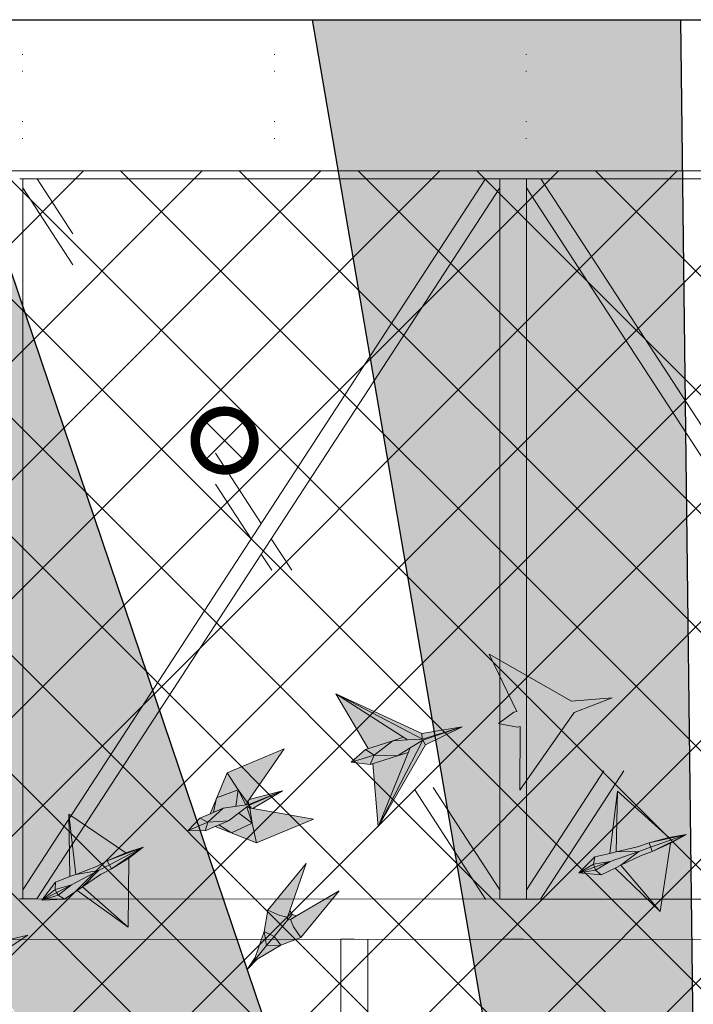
# Model space of a CAD drawing. Header units: millimetres. Extents: x -34728 to 74790, y -3152 to 13830.
# Tile 26 of 31: x 8947 to 10953, y 10898 to 13830. Entities that reach past the tile are written whole.
import ezdxf

# ---------------------------------------------------------------- set-up
doc = ezdxf.new("R2010")
doc.units = ezdxf.units.MM
doc.linetypes.add('( Hidden )', pattern=[0.375, 0.25, -0.125])
for name, color, linetype, lineweight, true_color in [('A-CEILING-01', 7, 'Continuous', 5, 0xd56ca8), ('A-CEILING-08', 7, 'Continuous', 5, 0xd56ca8), ('M-MEP-ELLG-LIGHT', 5, 'Continuous', 15, 0x0000ff), ('XR-CP-DS$0$Level 24', 9, 'Continuous', 0, 0x808080)]:
    doc.layers.add(name, color=color, linetype=linetype, lineweight=lineweight, true_color=true_color)
doc.layers.add('A-CELING ELEMENT', color=1, linetype='Continuous')
for name, color, linetype, lineweight in [('A-GENM', 13, 'Continuous', 9), ('A-LIGHT', 1, 'Continuous', 5), ('A-Wall & Column', 2, 'Continuous', 0), ('Q-SPCQ', 91, 'Continuous', 9), ('S-BEAM', 12, 'Continuous', 9)]:
    doc.layers.add(name, color=color, linetype=linetype, lineweight=lineweight)
doc.layers.add('RCP LAYOUT', color=9, linetype='Continuous', true_color=0x808080)
pattern_1 = [(45, (0, 0), (19.8873782, 72.9203868), [93.75, -18.75, 0, -18.75])]

# ---------------------------------------------------------------- blocks, each defined once
blk = doc.blocks.new('A$C81f607aa')
at = {"layer": 'A-Wall & Column', "color": 8, "lineweight": -3, "true_color": 0x808080}
blk.add_lwpolyline([(-14850, 13830), (2000, 13830)], dxfattribs=at)
blk = doc.blocks.new('XR-CP-DS$0$ceiling element 01')
at = {"layer": 'A-CELING ELEMENT', "lineweight": 5, "true_color": 0x808080, "transparency": 33554687}
h = blk.add_hatch(dxfattribs=at)
h.set_pattern_fill('ANSI36', color=8, scale=300)
h.set_pattern_definition(pattern_1)
h.paths.add_polyline_path([(-425629.8, -157750.9, -0.039119), (-425655.9, -157707.5), (-427128.8, -158480.5, 0.039269), (-426963.6, -158744.9)])
h.paths.add_polyline_path([(-427216.5, -158526.6, -0.039231), (-427344.4, -158225.6), (-431924, -159775.1), (-429595.3, -159775.1)])
h.paths.add_polyline_path([(-427146.3, -156679.9, 0.039168), (-427262.3, -156968.3), (-425674.3, -157463.1, -0.03857), (-425655.4, -157416.9)])
h.paths.add_polyline_path([(-425704.2, -155604.7, 0.039168), (-426005.5, -155681.4), (-425472.4, -157256.8, -0.03857), (-425424.2, -157244.1)])
edge = h.paths.add_edge_path()
edge.add_line((-430171.7, -151115.1), (-430279.8, -151115.1))
edge.add_line((-430279.8, -151115.1), (-430279.8, -151215.1))
edge.add_line((-430279.8, -151215.1), (-430479.8, -151215.1))
edge.add_line((-430479.8, -151215.1), (-430479.8, -151115.1))
edge.add_line((-430479.8, -151115.1), (-430629.8, -151115.1))
edge.add_line((-430629.8, -151115.1), (-430629.8, -150665.1))
edge.add_line((-430629.8, -150665.1), (-432321.8, -150665.1))
edge.add_line((-432321.8, -150665.1), (-432321.8, -150772.9))
edge.add_line((-432321.8, -150772.9), (-426859.3, -156104.6))
edge.add_arc((-425365.2, -157562.3), 2087.3, 126.7377, 135.7079, ccw=False)
edge.add_line((-426613.8, -155889.5), (-430171.7, -151115.1))
edge = h.paths.add_edge_path()
edge.add_line((-424199.8, -150665.1), (-424199.8, -151115.1))
edge.add_line((-424199.8, -151115.1), (-424349.8, -151115.1))
edge.add_line((-424349.8, -151115.1), (-424349.8, -151215.1))
edge.add_line((-424349.8, -151215.1), (-424444.6, -151215.1))
edge.add_line((-424444.6, -151215.1), (-425069.6, -155496))
edge.add_arc((-425365.2, -157562.3), 2087.3, 72.8718, 81.8578, ccw=False)
edge.add_line((-424750.5, -155567.5), (-423223, -150665.1))
edge.add_line((-423223, -150665.1), (-424199.8, -150665.1))
h.paths.add_polyline_path([(-424567.7, -153182.9), (-424331.7, -153182.9), (-424331.7, -153418.9), (-424567.7, -153418.9)], flags=16)
h = blk.add_hatch(dxfattribs=at)
h.set_pattern_fill('ANSI36', color=8, scale=300)
h.set_pattern_definition(pattern_1)
h.paths.add_polyline_path([(-426846.1, -159033.2, -0.036239), (-427043, -158804), (-428346.2, -159775.1), (-427588, -159775.1)])
h.paths.add_polyline_path([(-427423.6, -157908.4, -0.039197), (-427452.5, -157582.9), (-432321.8, -157641.9), (-432321.8, -158745.1)])
h.paths.add_polyline_path([(-425674.9, -157660.7, -0.038923), (-425686.3, -157611.6), (-427325.9, -157891.7, 0.039228), (-427250.5, -158193.8)])
h.paths.add_polyline_path([(-425560.1, -157303.4, -0.038492), (-425518.1, -157276.7), (-426291, -155804.1, 0.039154), (-426553.9, -155969.8)])
h.paths.add_polyline_path([(-426337.7, -155715.3, -0.039172), (-426037.7, -155586.2), (-427702.8, -150665.1), (-428988.4, -150665.1)])
h = blk.add_hatch(dxfattribs=at)
h.set_pattern_fill('ANSI36', color=8, scale=200)
h.set_pattern_definition([(45, (0, 0), (13.2582521, 48.6135912), [62.5, -12.5, 0, -12.5])])
h.paths.add_polyline_path([(-427235.6, -156635.7, -0.03916), (-427068.3, -156355.4), (-432321.8, -152634.9), (-432321.8, -154121.3)])
h.paths.add_polyline_path([(-425454.1, -150665.1), (-426550.3, -150665.1), (-425721.8, -155505.6, -0.039276), (-425395.8, -155475.2)])
h.paths.add_polyline_path([(-425690.1, -157561.6, -0.038719), (-425686, -157511.7), (-427331.8, -157271.4, 0.039193), (-427353.2, -157581.7)], flags=17)
h.paths.add_polyline_path([(-425084.2, -155595.8, 0.039193), (-425394.6, -155575.9), (-425374.5, -157239, -0.038719), (-425324.5, -157241.6)], flags=17)
h.paths.add_polyline_path([(-423965.7, -156152.8, 0.996512), (-426776.1, -158963.3), (-425599.9, -157787, -0.900286), (-425184.4, -157294.8), (-424476.2, -156294.7), (-424567.8, -156294.7), (-424567.8, -156058.7), (-424331.8, -156058.7), (-424331.8, -156294.7), (-424476.2, -156294.7), (-425184.4, -157294.8, -0.042192), (-425142, -157329.1)])
h = blk.add_hatch(dxfattribs=at)
h.set_pattern_fill('ANSI36', color=8, scale=300)
h.set_pattern_definition(pattern_1)
h.paths.add_polyline_path([(-432321.8, -155391.8), (-432321.8, -156542.9), (-427430.1, -157257, -0.039171), (-427357.2, -156938.7)])
h.paths.add_polyline_path([(-426787.8, -156174.5, 0.039154), (-426986.9, -156413.1), (-425629.6, -157374.3, -0.038492), (-425597.6, -157336.2)])
h.paths.add_polyline_path([(-424491.1, -155778.6, 0.039227), (-424780.5, -155663.9), (-425275.3, -157251.9, -0.038923), (-425228.3, -157269.8)])
h.paths.add_polyline_path([(-423119.8, -154379.5), (-423119.8, -153004.8), (-424446.3, -155688.1, -0.039269), (-424164.6, -155854.8)])
h.paths.add_polyline_path([(-430497.8, -156058.7), (-430497.8, -156294.7), (-430261.8, -156294.7), (-430261.8, -156058.7)], flags=0)
h.paths.add_polyline_path([(-430497.8, -156058.7), (-430261.8, -156058.7), (-430261.8, -156294.7), (-430497.8, -156294.7)], flags=16)
at = {"layer": 'A-CELING ELEMENT', "color": 8, "linetype": '( Hidden )', "lineweight": -3, "ltscale": 10, "true_color": 0x808080}
blk.add_lwpolyline([(-427588, -159775.1), (-432321.8, -159775.1), (-432321.8, -150665.1), (-423119.8, -150665.1), (-423119.8, -155306.9), (-427588, -159775.1)], dxfattribs=at)
at = {"layer": 'A-CELING ELEMENT', "color": 8, "lineweight": -3, "true_color": 0x808080}
for points in [[(-427702.8, -150665.1), (-426037.7, -155586.2)], [(-425721.8, -155505.6), (-426550.3, -150665.1)], [(-425454.1, -150665.3), (-425395.8, -155475.2)]]:
    blk.add_lwpolyline(points, dxfattribs=at)
blk = doc.blocks.new('A$Ced31c995')
at = {"layer": 'M-MEP-ELLG-LIGHT', "lineweight": 0, "true_color": 0x808080}
h = blk.add_hatch(color=8, dxfattribs=at)
h.dxf.hatch_style = 1
h.paths.add_polyline_path([(10227.4, -1709.7), (10145.1, -1538.9), (10390.7, -1678.9), (10511.7, -1669.3), (10398.3, -1712.8), (10236.7, -1944.7), (10237.6, -1755.1), (10229.3, -1757), (10173, -1745.8), (10219.1, -1711.6)])
h = blk.add_hatch(color=8, dxfattribs=at)
h.dxf.hatch_style = 1
h.paths.add_polyline_path([(9858.6, -1797.3), (9890.1, -1786.7), (9688.6, -1657.6), (9785.3, -1820.6)], flags=17)
h.paths.add_polyline_path([(9872.7, -1841.6), (9910.1, -1818.4), (9947.5, -1795.1), (10065.1, -1755.9), (9946.3, -1792.1), (9946.3, -1792), (9902.5, -1794.6), (9858.6, -1797.3), (9802.5, -1839.6)])
h.paths.add_polyline_path([(9802.5, -1839.6), (9734.3, -1861.3), (9791.3, -1867.6)])
h.paths.add_polyline_path([(9802.5, -1839.6), (9802.5, -1839.6), (9777.2, -1823.2), (9734.3, -1861.3)])
h.paths.add_polyline_path([(9858.6, -1797.3), (9785.3, -1820.6), (9777.2, -1823.2), (9802.5, -1839.6)], flags=17)
h.paths.add_polyline_path([(9872.7, -1841.6), (9802.5, -1839.6), (9802.5, -1839.6), (9791.3, -1867.6)])
h.paths.add_polyline_path([(9904.6, -1832), (9872.7, -1841.6), (9799.4, -1865), (9814.8, -2053.9)], flags=16)
h.paths.add_polyline_path([(9946.3, -1792), (9946.3, -1791.9), (9688.6, -1657.6), (9890.1, -1786.7), (9902.5, -1794.6)])
h.paths.add_polyline_path([(9946.3, -1791.9), (9945.3, -1775.8), (9688.6, -1657.6)])
h.paths.add_polyline_path([(9902.5, -1794.6), (9890.1, -1786.7), (9858.6, -1797.3)], flags=17)
h.paths.add_polyline_path([(9904.6, -1832), (9910.1, -1818.4), (9872.7, -1841.6)], flags=16)
h.paths.add_polyline_path([(9947.5, -1795.1), (9910.1, -1818.4), (9904.6, -1832), (9814.8, -2053.9)], flags=17)
h.paths.add_polyline_path([(9955.9, -1809), (9947.5, -1795.1), (9814.8, -2053.9)])
h.paths.add_polyline_path([(10065.1, -1755.9), (9947.5, -1795.1), (9955.9, -1809)])
h.paths.add_polyline_path([(10065.1, -1755.9), (9945.3, -1775.8), (9946.3, -1791.9), (9946.5, -1792)], flags=17)
h = blk.add_hatch(color=8, dxfattribs=at)
h.dxf.hatch_style = 1
h.paths.add_polyline_path([(9622.3, -2030.2), (9441.8, -1999.2), (9432.4, -1997.5), (9439.6, -2043), (9452.4, -2101.5)])
h.paths.add_polyline_path([(9439.6, -2043), (9377.7, -2071.4), (9452.4, -2101.5)])
h.paths.add_polyline_path([(9399.6, -2012.7), (9368.8, -2035.9), (9340.1, -2047.9), (9377.7, -2071.4), (9439.6, -2043)])
h.paths.add_polyline_path([(9423.5, -1994.7), (9399.6, -2012.7), (9439.6, -2043)], flags=17)
h.paths.add_polyline_path([(9432.4, -1997.5), (9425.4, -1993.2), (9423.5, -1994.7), (9439.6, -2043)], flags=17)
h.paths.add_polyline_path([(9530.2, -1946), (9430.5, -1989.4), (9430.4, -1989.5), (9431.4, -1990.8), (9437, -1998.3), (9441.8, -1999.2)], flags=17)
h.paths.add_polyline_path([(9431.4, -1990.8), (9432.4, -1997.5), (9437, -1998.3)], flags=16)
h.paths.add_polyline_path([(9431.4, -1990.8), (9430.4, -1989.5), (9425.4, -1993.2), (9432.4, -1997.5)], flags=17)
h.paths.add_polyline_path([(9530.2, -1946), (9429.3, -1986.8), (9429.3, -1986.8), (9353, -1998.2), (9314.1, -2014.5), (9283.9, -2027.2), (9249.3, -2063.9), (9299.7, -2064.9), (9329.9, -2052.2), (9368.8, -2035.9), (9399.6, -2012.7), (9423.5, -1994.7), (9425.4, -1993.2), (9430.5, -1989.4)])
h.paths.add_polyline_path([(9534.7, -1821.3), (9364.7, -1892.6), (9397.6, -1942.8), (9424.9, -1979.7), (9430.3, -1971.9)])
h.paths.add_polyline_path([(9364.7, -1892.6), (9333.9, -1967), (9397.6, -1942.8)])
h.paths.add_polyline_path([(9397.6, -1942.8), (9333.9, -1967), (9324.3, -2010.3), (9353, -1998.2), (9420.7, -1988.1)])
h.paths.add_polyline_path([(9397.6, -1942.8), (9420.7, -1988.1), (9423.1, -1987.7), (9424.9, -1979.7)])
h.paths.add_polyline_path([(9530.2, -1946), (9430.3, -1971.9), (9427.6, -1975.9), (9429.1, -1985.2), (9429.1, -1985.1), (9429.3, -1986.8), (9429.4, -1986.8)], flags=17)
h.paths.add_polyline_path([(9429.1, -1985.1), (9424.9, -1979.7), (9423.1, -1987.7), (9429.3, -1986.8)], flags=17)
h.paths.add_polyline_path([(9427.6, -1975.9), (9424.9, -1979.7), (9429.1, -1985.2)], flags=17)
h.paths.add_polyline_path([(9340.1, -2047.9), (9329.9, -2052.2), (9377.7, -2071.4)])
h.paths.add_polyline_path([(9333.9, -1967), (9314.1, -2014.5), (9324.3, -2010.3)], flags=17)
h = blk.add_hatch(color=8, dxfattribs=at)
h.dxf.hatch_style = 1
h.paths.add_polyline_path([(10462.3, -2182.5), (10459.1, -2173.8), (10412.3, -2190.1)], flags=17)
h.paths.add_polyline_path([(10479.4, -2196.6), (10462.3, -2182.5), (10412.3, -2190.1)])
h.paths.add_polyline_path([(10520.3, -2176.5), (10537.7, -2168), (10591.5, -2126.4), (10505.7, -2156.9), (10462.3, -2182.5), (10479.4, -2196.6)])
h.paths.add_polyline_path([(10505.7, -2156.9), (10591.5, -2126.4), (10523.5, -2128.1), (10504.6, -2132.4), (10460.2, -2142.7), (10455.9, -2164.4)])
h.paths.add_polyline_path([(10455.9, -2164.4), (10460.2, -2142.7), (10412.3, -2190.1)])
h.paths.add_polyline_path([(10459.1, -2173.8), (10459.1, -2173.8), (10459, -2173.5), (10455.9, -2164.4), (10455.9, -2164.4), (10412.3, -2190.1)])
h.paths.add_polyline_path([(10505.7, -2156.9), (10455.9, -2164.4), (10459, -2173.5), (10459.1, -2173.8)])
h.paths.add_polyline_path([(10505.7, -2156.9), (10459.1, -2173.8), (10462.3, -2182.5), (10462.3, -2182.5)])
h.paths.add_polyline_path([(10655.1, -2305.1), (10537.7, -2168), (10520.3, -2176.5)])
h.paths.add_polyline_path([(10527.9, -1947.6), (10504.6, -2132.4), (10523.5, -2128.1)])
h.paths.add_polyline_path([(10586.9, -2113.4), (10621.5, -2101.1), (10733, -2076.1), (10680, -2085.6), (10527.9, -1947.6), (10523.5, -2128.1)])
h.paths.add_polyline_path([(10626.1, -2114.1), (10626.1, -2114.1), (10621.5, -2101.1), (10586.9, -2113.4), (10523.5, -2128.1), (10591.5, -2126.4)], flags=17)
h.paths.add_polyline_path([(10630.7, -2127), (10626.1, -2114.1), (10626.1, -2114.1), (10591.5, -2126.4), (10537.7, -2168), (10596.1, -2139.3)])
h.paths.add_polyline_path([(10685.9, -2102.1), (10630.7, -2127), (10596.1, -2139.3), (10537.7, -2168), (10655.1, -2305.1)])
h.paths.add_polyline_path([(10733, -2076.1), (10626.1, -2114.1), (10630.7, -2127)])
h.paths.add_polyline_path([(10733, -2076.1), (10621.5, -2101.1), (10626.1, -2114.1)], flags=17)
h.paths.add_polyline_path([(10733, -2076.1), (10630.7, -2127), (10685.9, -2102.1)])
h = blk.add_hatch(color=8, dxfattribs=at)
h.dxf.hatch_style = 1
h.paths.add_polyline_path([(8893.9, -2015.6), (8914.9, -2194.9), (8975.6, -2171.5), (9008.1, -2154.4), (9063.9, -2130.8)])
h.paths.add_polyline_path([(8893.9, -2015.6), (8896.8, -2201.8), (8914.9, -2194.9)])
h.paths.add_polyline_path([(8854.3, -2218.3), (8813.4, -2271.9), (8853, -2240.3)])
h.paths.add_polyline_path([(8853, -2240.3), (8853, -2240.3), (8813.4, -2271.9), (8857.6, -2249.2), (8857.6, -2249.2), (8857.4, -2248.9)])
h.paths.add_polyline_path([(8857.6, -2249.2), (8813.4, -2271.9), (8861.9, -2257.3)])
h.paths.add_polyline_path([(8861.9, -2257.3), (8813.4, -2271.9), (8880.8, -2268.9)])
h.paths.add_polyline_path([(8918.5, -2243.3), (8934.6, -2232.4), (8982, -2183.7), (8901.3, -2225.9), (8861.9, -2257.3), (8880.8, -2268.9)])
h.paths.add_polyline_path([(8901.3, -2225.9), (8857.6, -2249.2), (8861.9, -2257.3), (8861.9, -2257.3)])
h.paths.add_polyline_path([(8901.3, -2225.9), (8853, -2240.3), (8857.4, -2248.9), (8857.6, -2249.2)])
h.paths.add_polyline_path([(8901.3, -2225.9), (8982, -2183.7), (8914.9, -2194.9), (8896.8, -2201.8), (8854.3, -2218.3), (8853, -2240.3), (8853, -2240.3)])
h.paths.add_polyline_path([(8982, -2183.7), (9014.5, -2166.6), (9014.5, -2166.6), (9008.1, -2154.4), (8975.6, -2171.5), (8914.9, -2194.9)], flags=17)
h.paths.add_polyline_path([(9020.9, -2178.8), (9014.5, -2166.6), (9014.5, -2166.6), (8982, -2183.7), (8934.6, -2232.4), (8988.3, -2195.8)], flags=17)
h.paths.add_polyline_path([(9072, -2146.4), (9020.9, -2178.8), (8988.3, -2195.8), (8934.6, -2232.4), (9070, -2351.7)])
h.paths.add_polyline_path([(8934.6, -2232.4), (8918.5, -2243.3), (9070, -2351.7)])
h.paths.add_polyline_path([(9115, -2114), (9014.5, -2166.6), (9020.9, -2178.8)])
h.paths.add_polyline_path([(9115, -2114), (9008.1, -2154.4), (9014.5, -2166.6)])
h.paths.add_polyline_path([(9115, -2114), (9063.9, -2130.8), (9008.1, -2154.4)], flags=17)
h.paths.add_polyline_path([(9115, -2114), (9020.9, -2178.8), (9072, -2146.4)], flags=17)
h.paths.add_polyline_path([(8341.4, -3099), (8227.4, -3237.9), (8262.9, -3253.3), (8286, -3258.4), (8292.9, -3238.4)])
h.paths.add_polyline_path([(8299.3, -3250.7), (8292.9, -3238.4), (8286, -3258.4), (8285.9, -3267.1), (8291.7, -3260)])
h.paths.add_polyline_path([(8312.7, -3254.6), (8299.3, -3250.7), (8291.7, -3260), (8285.9, -3267.1), (8294.4, -3265.3)])
h.paths.add_polyline_path([(8439.9, -3179.8), (8312.7, -3254.6), (8294.4, -3265.3), (8304, -3286.9), (8326, -3318.7)])
h.paths.add_polyline_path([(8304, -3286.9), (8294.4, -3265.3), (8285.9, -3267.1), (8245.9, -3315.8), (8266, -3341.7), (8326, -3318.7)])
h.paths.add_polyline_path([(8285.9, -3267.1), (8286, -3258.4), (8262.9, -3253.3), (8227.4, -3237.9), (8216.7, -3301.2), (8245.9, -3315.8)])
h.paths.add_polyline_path([(8245.9, -3315.8), (8216.7, -3301.2), (8223.8, -3342.8)])
h.paths.add_polyline_path([(8245.9, -3315.8), (8223.8, -3342.8), (8266, -3341.7)])
h.paths.add_polyline_path([(8266, -3341.7), (8223.8, -3342.8), (8185.6, -3389.4), (8195.7, -3383.4)])
h.paths.add_polyline_path([(8216.7, -3301.2), (8189.5, -3378.3), (8185.6, -3389.4), (8223.8, -3342.8)])
h.paths.add_polyline_path([(8185.6, -3389.4), (8189.5, -3378.3), (8165.5, -3413.9)])
h.paths.add_polyline_path([(8195.7, -3383.4), (8185.6, -3389.4), (8165.5, -3413.9)])
h = blk.add_hatch(color=8, dxfattribs=at)
h.dxf.hatch_style = 1
h.paths.add_polyline_path([(9525, -2405.6), (9482.8, -2406.8), (9444.7, -2453.3), (9454.7, -2447.3)])
h.paths.add_polyline_path([(9525, -2405.6), (9505, -2379.7), (9482.8, -2406.8)])
h.paths.add_polyline_path([(9505, -2379.7), (9475.7, -2365.2), (9482.8, -2406.8)])
h.paths.add_polyline_path([(9544.9, -2331), (9545, -2322.3), (9521.9, -2317.2), (9486.4, -2301.8), (9475.7, -2365.2), (9505, -2379.7)])
h.paths.add_polyline_path([(9585, -2382.7), (9563, -2350.9), (9553.4, -2329.2), (9544.9, -2331), (9505, -2379.7), (9505, -2379.7), (9525, -2405.6)])
h.paths.add_polyline_path([(9699, -2243.7), (9571.7, -2318.5), (9553.4, -2329.2), (9563, -2350.9), (9585, -2382.7)])
h.paths.add_polyline_path([(9600.4, -2162.9), (9486.4, -2301.8), (9521.9, -2317.2), (9545, -2322.3), (9552, -2302.3)])
h.paths.add_polyline_path([(9571.7, -2318.5), (9558.4, -2314.6), (9550.7, -2323.9), (9544.9, -2331), (9553.4, -2329.2)])
h.paths.add_polyline_path([(9558.4, -2314.6), (9552, -2302.3), (9545, -2322.3), (9544.9, -2331), (9550.7, -2323.9)])
h.paths.add_polyline_path([(9482.8, -2406.8), (9475.7, -2365.2), (9448.5, -2442.2), (9444.7, -2453.3)])
h.paths.add_polyline_path([(9454.7, -2447.3), (9444.7, -2453.3), (9424.5, -2477.8)])
h.paths.add_polyline_path([(9448.5, -2442.2), (9424.5, -2477.8), (9444.7, -2453.3)])
h = blk.add_hatch(color=8, dxfattribs=at)
h.dxf.hatch_style = 1
h.paths.add_polyline_path([(8557.7, -2478.7), (8517.1, -2467.4), (8466.9, -2500.5), (8478.2, -2497.8)])
h.paths.add_polyline_path([(8557.7, -2478.7), (8546.2, -2448.1), (8517.1, -2467.4)])
h.paths.add_polyline_path([(8546.2, -2448.1), (8522.6, -2425.5), (8517.1, -2467.4)])
h.paths.add_polyline_path([(8598.8, -2413.4), (8601.5, -2405.2), (8580.9, -2393.4), (8551.6, -2368.2), (8522.6, -2425.5), (8546.2, -2448.1)])
h.paths.add_polyline_path([(8621.8, -2474.6), (8610.2, -2437.7), (8607.4, -2414.2), (8598.8, -2413.4), (8546.2, -2448.1), (8546.2, -2448.1), (8557.7, -2478.7)])
h.paths.add_polyline_path([(8771.8, -2375.6), (8628.1, -2409.4), (8607.4, -2414.2), (8610.2, -2437.7), (8621.8, -2474.6)])
h.paths.add_polyline_path([(8701.5, -2269.2), (8551.6, -2368.2), (8580.9, -2393.4), (8601.5, -2405.2), (8614, -2388.1)])
h.paths.add_polyline_path([(8628.1, -2409.4), (8616.5, -2401.7), (8606.5, -2408.4), (8598.8, -2413.4), (8607.4, -2414.2)])
h.paths.add_polyline_path([(8616.5, -2401.7), (8614, -2388.1), (8601.5, -2405.2), (8598.8, -2413.4), (8606.5, -2408.4)])
h.paths.add_polyline_path([(8517.1, -2467.4), (8522.6, -2425.5), (8473.8, -2491.1), (8466.9, -2500.5)])
h.paths.add_polyline_path([(8478.2, -2497.8), (8466.9, -2500.5), (8440.4, -2518)])
h.paths.add_polyline_path([(8473.8, -2491.1), (8440.4, -2518), (8466.9, -2500.5)])
at = {"layer": 'M-MEP-ELLG-LIGHT', "color": 8, "lineweight": 0, "true_color": 0x808080}
for p, q in [((9785.3, -1820.6), (9688.6, -1657.6)), ((9688.6, -1657.6), (9945.3, -1775.8)), ((9902.5, -1794.6), (9688.6, -1657.6)), ((9688.6, -1657.6), (9946.5, -1792)), ((9945.3, -1775.8), (10065.1, -1755.9)), ((9946.5, -1792), (10065.1, -1755.9)), ((10065.1, -1755.9), (9947.5, -1795.1)), ((10065.1, -1755.9), (9955.9, -1809)), ((9890.1, -1786.7), (9858.6, -1797.3)), ((9945.3, -1775.8), (9946.3, -1792)), ((9858.6, -1797.3), (9777.2, -1823.2)), ((9802.5, -1839.6), (9858.6, -1797.3)), ((9947.5, -1795.1), (9814.8, -2053.9)), ((9955.9, -1809), (9814.8, -2053.9)), ((9858.6, -1797.3), (9902.5, -1794.6)), ((9946.3, -1792), (9902.5, -1794.6)), ((9947.5, -1795.1), (9910.1, -1818.4)), ((9955.9, -1809), (9947.5, -1795.1)), ((9534.7, -1821.3), (9364.7, -1892.6)), ((9430.3, -1971.9), (9534.7, -1821.3)), ((9777.2, -1823.2), (9734.3, -1861.3)), ((9734.3, -1861.3), (9802.5, -1839.6)), ((9777.2, -1823.2), (9802.5, -1839.6)), ((9802.5, -1839.6), (9791.3, -1867.6)), ((9791.3, -1867.6), (9872.7, -1841.6)), ((9872.7, -1841.6), (9802.5, -1839.6)), ((9814.8, -2053.9), (9910.1, -1818.4)), ((9910.1, -1818.4), (9872.7, -1841.6)), ((9872.7, -1841.6), (9904.6, -1832)), ((9734.3, -1861.3), (9791.3, -1867.6)), ((9814.8, -2053.9), (9799.4, -1865)), ((9364.7, -1892.6), (9314.1, -2014.5)), ((9530.2, -1946), (9430.3, -1971.9)), ((9441.8, -1999.2), (9530.2, -1946)), ((10527.9, -1947.6), (10504.6, -2132.4)), ((10523.5, -2128.1), (10527.9, -1947.6)), ((10680, -2085.6), (10527.9, -1947.6)), ((9063.9, -2130.8), (8893.9, -2015.6)), ((8893.9, -2015.6), (8896.8, -2201.8)), ((8914.9, -2194.9), (8893.9, -2015.6)), ((9314.1, -2014.5), (9283.9, -2027.2)), ((9622.3, -2030.2), (9441.8, -1999.2)), ((9283.9, -2027.2), (9249.3, -2063.9)), ((9299.7, -2064.9), (9329.9, -2052.2)), ((9329.9, -2052.2), (9452.4, -2101.5)), ((9452.4, -2101.5), (9622.3, -2030.2)), ((9249.3, -2063.9), (9299.7, -2064.9)), ((10733, -2076.1), (10621.5, -2101.1)), ((10626.1, -2114.1), (10733, -2076.1)), ((10733, -2076.1), (10630.7, -2127)), ((10733, -2076.1), (10680, -2085.6)), ((10685.9, -2102.1), (10733, -2076.1)), ((10621.5, -2101.1), (10586.9, -2113.4)), ((10680, -2085.6), (10621.5, -2101.1)), ((10621.5, -2101.1), (10630.7, -2127)), ((10630.7, -2127), (10685.9, -2102.1)), ((10655.1, -2305.1), (10685.9, -2102.1)), ((9115, -2114), (9008.1, -2154.4)), ((9063.9, -2130.8), (9008.1, -2154.4)), ((9014.5, -2166.6), (9115, -2114)), ((9115, -2114), (9020.9, -2178.8)), ((9115, -2114), (9063.9, -2130.8)), ((9072, -2146.4), (9115, -2114)), ((10504.6, -2132.4), (10460.2, -2142.7)), ((10504.6, -2132.4), (10523.5, -2128.1)), ((10505.7, -2156.9), (10591.5, -2126.4)), ((10586.9, -2113.4), (10523.5, -2128.1)), ((10523.5, -2128.1), (10591.5, -2126.4)), ((10591.5, -2126.4), (10537.7, -2168)), ((10596.1, -2139.3), (10537.7, -2168)), ((10591.5, -2126.4), (10626.1, -2114.1)), ((10630.7, -2127), (10596.1, -2139.3)), ((9008.1, -2154.4), (8975.6, -2171.5)), ((8982, -2183.7), (9014.5, -2166.6)), ((9008.1, -2154.4), (9020.9, -2178.8)), ((9020.9, -2178.8), (9072, -2146.4)), ((9070, -2351.7), (9072, -2146.4)), ((10460.2, -2142.7), (10412.3, -2190.1)), ((10459.1, -2173.8), (10505.7, -2156.9)), ((10537.7, -2168), (10520.3, -2176.5)), ((10537.7, -2168), (10655.1, -2305.1)), ((8896.8, -2201.8), (8914.9, -2194.9)), ((8901.3, -2225.9), (8982, -2183.7)), ((8975.6, -2171.5), (8914.9, -2194.9)), ((8914.9, -2194.9), (8982, -2183.7)), ((8982, -2183.7), (8934.6, -2232.4)), ((8988.3, -2195.8), (8934.6, -2232.4)), ((9020.9, -2178.8), (8988.3, -2195.8)), ((10412.3, -2190.1), (10459.1, -2173.8)), ((10412.3, -2190.1), (10479.4, -2196.6)), ((10479.4, -2196.6), (10520.3, -2176.5)), ((10520.3, -2176.5), (10655.1, -2305.1)), ((8854.3, -2218.3), (8813.4, -2271.9)), ((8853, -2240.3), (8854.3, -2218.3)), ((8853, -2240.3), (8901.3, -2225.9)), ((8896.8, -2201.8), (8854.3, -2218.3)), ((8857.6, -2249.2), (8901.3, -2225.9)), ((8901.3, -2225.9), (8861.9, -2257.3)), ((8813.4, -2271.9), (8853, -2240.3)), ((8813.4, -2271.9), (8857.6, -2249.2)), ((8861.9, -2257.3), (8813.4, -2271.9)), ((8857.4, -2248.9), (8853, -2240.3)), ((8861.9, -2257.3), (8857.4, -2248.9)), ((8880.8, -2268.9), (8861.9, -2257.3)), ((8880.8, -2268.9), (8918.5, -2243.3)), ((8934.6, -2232.4), (8918.5, -2243.3)), ((8918.5, -2243.3), (9070, -2351.7)), ((8934.6, -2232.4), (9070, -2351.7)), ((8813.4, -2271.9), (8880.8, -2268.9))]:
    blk.add_line(p, q, dxfattribs=at)
for points in [[(10227.4, -1709.7), (10145.1, -1538.9), (10390.7, -1678.9), (10511.7, -1669.3), (10398.3, -1712.8), (10236.7, -1944.7), (10237.6, -1755.1)], [(10227.4, -1709.7), (10219.1, -1711.6), (10173, -1745.8), (10229.3, -1757), (10237.6, -1755.1)], [(9364.7, -1892.6), (9397.6, -1942.8), (9424.9, -1979.7), (9430.3, -1971.9)], [(9314.1, -2014.5), (9353, -1998.2), (9429.4, -1986.8), (9530.2, -1946), (9430.5, -1989.4), (9368.8, -2035.9), (9329.9, -2052.2)], [(9324.3, -2010.3), (9333.9, -1967), (9397.6, -1942.8), (9420.7, -1988.1)], [(9397.6, -1942.8), (9391.2, -1992.5)], [(9423.1, -1987.7), (9424.9, -1979.7), (9429.1, -1985.1), (9429.3, -1986.8)], [(9425.4, -1993.2), (9432.4, -1997.5), (9431.4, -1990.8), (9430.4, -1989.5)], [(9429.1, -1985.1), (9427.6, -1975.9)], [(9431.4, -1990.8), (9437, -1998.3)], [(9283.9, -2027.2), (9307.3, -2039.6), (9353, -1998.2)], [(9423.5, -1994.7), (9439.6, -2043), (9377.7, -2071.4), (9340.1, -2047.9)], [(9399.6, -2012.7), (9439.6, -2043)], [(9452.4, -2101.5), (9439.6, -2043), (9432.4, -1997.5), (9441.8, -1999.2)], [(9249.3, -2063.9), (9307.3, -2039.6)], [(9368.8, -2035.9), (9307.3, -2039.6), (9299.7, -2064.9)], [(9454.7, -2447.3), (9424.5, -2477.8), (9448.5, -2442.2), (9444.7, -2453.3), (9454.7, -2447.3), (9525, -2405.6), (9585, -2382.7), (9699, -2243.7), (9571.7, -2318.5), (9558.4, -2314.6), (9552, -2302.3), (9600.4, -2162.9), (9486.4, -2301.8), (9475.7, -2365.2), (9448.5, -2442.2)], [(10412.3, -2190.1), (10455.9, -2164.4), (10505.7, -2156.9), (10462.3, -2182.5), (10412.3, -2190.1)], [(10479.4, -2196.6), (10462.3, -2182.5), (10459, -2173.5), (10455.9, -2164.4), (10460.2, -2142.7)], [(8478.2, -2497.8), (8440.4, -2518), (8473.8, -2491.1), (8466.9, -2500.5), (8478.2, -2497.8), (8557.7, -2478.7), (8621.8, -2474.6), (8771.8, -2375.6), (8628.1, -2409.4), (8616.5, -2401.7), (8614, -2388.1), (8701.5, -2269.2), (8551.6, -2368.2), (8522.6, -2425.5), (8473.8, -2491.1)], [(9424.5, -2477.8), (9444.7, -2453.3), (9482.8, -2406.8), (9505, -2379.7), (9544.9, -2331), (9550.7, -2323.9), (9558.4, -2314.6)], [(9585, -2382.7), (9563, -2350.9), (9553.4, -2329.2), (9544.9, -2331), (9545, -2322.3), (9521.9, -2317.2), (9486.4, -2301.8)], [(9552, -2302.3), (9545, -2322.3)], [(9571.7, -2318.5), (9553.4, -2329.2)], [(9482.8, -2406.8), (9525, -2405.6), (9505, -2379.7), (9475.7, -2365.2), (9482.8, -2406.8)]]:
    blk.add_lwpolyline(points, dxfattribs=at)
blk = doc.blocks.new('*U140')
at = {"lineweight": 0}
h = blk.add_hatch(dxfattribs=at)
h.set_pattern_fill('ANSI31', color=0)
h.set_pattern_definition([(45, (0, 0), (-0.08838835, 0.08838835), [])])
h.paths.add_polyline_path([(-70.7, 70.7), (-53, 53, -0.414214), (53, 53), (70.7, 70.7, 0.414214)])
h.paths.add_polyline_path([(75, 0, -0.198912), (53, -53), (70.7, -70.7, 0.198912), (100, 0, 0.198912), (70.7, 70.7), (53, 53, -0.198912)])
h.paths.add_polyline_path([(-53, -53), (-70.7, -70.7, 0.414214), (70.7, -70.7), (53, -53, -0.414214)])
h.paths.add_polyline_path([(-75, 0, -0.198912), (-53, 53), (-70.7, 70.7, 0.198912), (-100, 0, 0.198912), (-70.7, -70.7), (-53, -53, -0.198912)])
at = {"color": 0}
for p, q in [((-53, 53), (53, -53)), ((-53, -53), (53, 53))]:
    blk.add_line(p, q, dxfattribs=at)
at = {"color": 0, "lineweight": 0}
for radius in [100, 75]:
    blk.add_circle((0, 0), radius, dxfattribs=at)
blk = doc.blocks.new('A$C98a85b24')
at = {"layer": 'M-MEP-ELLG-LIGHT', "color": 8, "true_color": 0x808080}
blk.add_blockref('*U140', (5367.5, 12576.8), dxfattribs=at)
blk = doc.blocks.new('A$C256bf26b')
at = {"layer": 'A-CEILING-01', "true_color": 0x808080}
h = blk.add_hatch(dxfattribs=at)
h.set_pattern_fill('ANSI37', color=8, scale=2000)
h.set_pattern_definition([(45, (0, 0), (-176.7767, 176.7767), []), (135, (0, 0), (-176.7767, -176.7767), [])])
edge = h.paths.add_edge_path()
edge.add_line((17350, 13380), (12020, 13380))
edge.add_line((12020, 13380), (12020, 13280))
edge.add_line((12020, 13280), (11820, 13280))
edge.add_line((11820, 13280), (11820, 13380))
edge.add_line((11820, 13380), (6090, 13380))
edge.add_line((6090, 13380), (6090, 13280))
edge.add_line((6090, 13280), (5890, 13280))
edge.add_line((5890, 13280), (5890, 13380))
edge.add_line((5890, 13380), (350, 13380))
edge.add_line((350, 13380), (200, 13380))
edge.add_line((200, 13380), (200, 4520))
edge.add_line((200, 4520), (650, 4520))
edge.add_line((650, 4520), (650, 4220))
edge.add_line((650, 4220), (200, 4220))
edge.add_line((200, 4220), (200, 3270))
edge.add_line((200, 3270), (3945, 3270))
edge.add_line((3945, 3270), (3945, 3920))
edge.add_line((3945, 3920), (6135, 3920))
edge.add_line((6135, 3920), (6135, 3270))
edge.add_line((6135, 3270), (9805, 3270))
edge.add_line((9805, 3270), (9805, 3070))
edge.add_line((9805, 3070), (10125.7, 3070))
edge.add_line((10125.7, 3070), (10125.7, 3423))
edge.add_line((10125.7, 3423), (11242.1, 4539.4))
edge.add_line((11242.1, 4539.4), (10770.1, 5011.3))
edge.add_line((10770.1, 5011.3), (11904.4, 6145.6))
edge.add_line((11904.4, 6145.6), (14298.8, 8540))
edge.add_line((14298.8, 8540), (14450, 8540))
edge.add_line((14450, 8540), (14450, 9620))
edge.add_line((14450, 9620), (14450, 12330))
edge.add_arc((15200, 12330), 750, 90, 180, ccw=False)
edge.add_line((15200, 13080), (17350, 13080))
edge.add_line((17350, 13080), (17350, 13380))
h.paths.add_polyline_path([(5890.1, 11294.2), (6090.1, 11294.2), (6090.1, 11094.2), (5890.1, 11094.2)], flags=16)
h.paths.add_polyline_path([(5890.1, 9330), (6090.1, 9330), (6090.1, 9130), (5890.1, 9130)], flags=16)
h.paths.add_polyline_path([(5890, 8418.4), (6090, 8418.4), (6090, 8218.4), (5890, 8218.4)], flags=16)
h.paths.add_polyline_path([(5890, 6030), (6090, 6030), (6090, 5830), (5890, 5830)], flags=16)
h.paths.add_polyline_path([(11820, 8418.4), (12020, 8418.4), (12020, 8218.4), (11820, 8218.4)], flags=16)
h.paths.add_polyline_path([(11820, 9330), (12020, 9330), (12020, 9130), (11820, 9130)], flags=16)
h.paths.add_polyline_path([(11820.1, 11294.2), (12020.1, 11294.2), (12020.1, 11094.2), (11820.1, 11094.2)], flags=16)
at = {"layer": 'A-CEILING-01', "color": 8, "true_color": 0x808080}
blk.add_lwpolyline([(6135, 3270), (9805, 3270), (9805, 3070), (10125.7, 3070), (10125.7, 3423), (11240.4, 4537.7), (10770.1, 5011.3), (11904.4, 6145.6), (14298.8, 8540), (14450, 8540), (14450, 9620), (14450, 12330, -0.414214), (15200, 13080), (17350, 13080), (17350, 13380), (12020, 13380), (12020, 13280), (11820, 13280), (11820, 13380), (6090, 13380)], format="xyb", dxfattribs=at)
at = {"layer": 'XR-CP-DS$0$Level 24', "color": 8, "linetype": 'Continuous', "lineweight": 0, "true_color": 0x808080}
blk.add_line((350, 13380), (17200, 13380), dxfattribs=at)
at = {"color": 8, "true_color": 0x808080}
blk.add_blockref('A$C81f607aa', (15200, 0), dxfattribs=at)
at = {"layer": 'A-CEILING-08', "color": 8, "lineweight": 0, "true_color": 0x808080}
blk.add_blockref('XR-CP-DS$0$ceiling element 01', (436369.8, 164495.1), dxfattribs=at)
at = {"layer": 'A-LIGHT', "color": 8, "true_color": 0x808080}
for name, p in [('A$C98a85b24', (4190, 0)), ('A$Ced31c995', (200, 13480))]:
    blk.add_blockref(name, p, dxfattribs=at)
blk = doc.blocks.new('DIAL-LT-NDE-ZZ-M3-S-201_rvt-7-RCP-Store 04 at Node L5 Level')
at = {"layer": 'A-GENM', "color": 7}
for p, q in [((-512365.3, 155763.4), (-512365, 155763.4)), ((-511018.3, 155763.3), (-510987.1, 155763.3)), ((-510987.1, 155763.3), (-510987.1, 155752.5)), ((-510907.1, 155752.5), (-510907.1, 155763.3)), ((-510907.1, 155763.3), (-510875.9, 155763.3)), ((-512407.2, 153618.6), (-512407.2, 153629.5)), ((-512376.1, 153618.6), (-512407.2, 153618.6)), ((-511028.8, 153618.5), (-511029.1, 153618.5)), ((-510865.4, 153618.5), (-510865.7, 153618.5))]:
    blk.add_line(p, q, dxfattribs=at)
at = {"layer": 'A-GENM', "color": 7, "flags": 128}
for points in [[(-511029, 155763.3), (-511028.7, 155763.3), (-511027.9, 155763.3), (-511026.7, 155763.3), (-511025, 155763.3), (-511022.9, 155763.3), (-511020.6, 155763.3), (-511018.3, 155763.3)], [(-510987.1, 155752.5), (-510987.1, 155749.3), (-510987.1, 155746.2), (-510987.1, 155743.4), (-510987.1, 155740.9), (-510987.1, 155738.8), (-510987.1, 155737.3), (-510987.1, 155736.4), (-510987.1, 155736)], [(-510907.1, 155736), (-510907.1, 155736.3), (-510907.1, 155737.3), (-510907.1, 155738.8), (-510907.1, 155740.8), (-510907.1, 155743.3), (-510907.1, 155746.2), (-510907.1, 155749.3), (-510907.1, 155752.5)], [(-510875.9, 155763.3), (-510873.5, 155763.3), (-510871.2, 155763.3), (-510869.2, 155763.3), (-510867.5, 155763.3), (-510866.2, 155763.3), (-510865.4, 155763.3), (-510865.1, 155763.3)], [(-512407.2, 153629.5), (-512407.2, 153632.7), (-512407.2, 153635.8), (-512407.2, 153638.6), (-512407.2, 153641.1), (-512407.2, 153643.2), (-512407.2, 153644.7), (-512407.2, 153645.6), (-512407.2, 153646)], [(-512365.4, 153618.6), (-512365.6, 153618.6), (-512366.4, 153618.6), (-512367.7, 153618.6), (-512369.4, 153618.6), (-512371.4, 153618.6), (-512373.7, 153618.6), (-512376.1, 153618.6)]]:
    blk.add_lwpolyline(points, dxfattribs=at)
at = {"layer": 'Q-SPCQ', "color": 7}
for p, q in [((-512409.1, 156133.4), (-512407.1, 156133.4)), ((-512409.1, 156133.4), (-512407.1, 156133.4)), ((-511659.1, 156133.3), (-511657.1, 156133.3)), ((-511659.1, 156133.3), (-511657.1, 156133.3)), ((-510909.1, 156133.3), (-510907.1, 156133.3)), ((-510909.1, 156133.3), (-510907.1, 156133.3)), ((-512407.1, 156083.4), (-512409.1, 156083.4)), ((-512407.1, 156083.4), (-512409.1, 156083.4)), ((-511657.1, 156083.3), (-511659.1, 156083.3)), ((-511657.1, 156083.3), (-511659.1, 156083.3)), ((-510907.1, 156083.3), (-510909.1, 156083.3)), ((-510907.1, 156083.3), (-510909.1, 156083.3)), ((-512409.1, 155933.4), (-512407.1, 155933.4)), ((-512409.1, 155933.4), (-512407.1, 155933.4)), ((-511659.1, 155933.3), (-511657.1, 155933.3)), ((-511659.1, 155933.3), (-511657.1, 155933.3)), ((-510909.1, 155933.3), (-510907.1, 155933.3)), ((-510909.1, 155933.3), (-510907.1, 155933.3)), ((-512407.1, 155883.4), (-512409.1, 155883.4)), ((-512407.1, 155883.4), (-512409.1, 155883.4)), ((-511657.1, 155883.3), (-511659.1, 155883.3)), ((-511657.1, 155883.3), (-511659.1, 155883.3)), ((-510907.1, 155883.3), (-510909.1, 155883.3)), ((-510907.1, 155883.3), (-510909.1, 155883.3)), ((-512407.1, 155763.4), (-512416.7, 155763.4)), ((-511018.3, 155763.3), (-512416.7, 155763.4)), ((-512407.1, 155763.4), (-512416.7, 155763.4)), ((-511018.3, 155763.3), (-512416.7, 155763.4)), ((-512407.1, 155763.4), (-512407.2, 153629.5)), ((-512407.1, 155763.4), (-512407.2, 153629.5)), ((-512407.2, 153646), (-511029, 155763.3)), ((-512407.2, 153646), (-511029, 155763.3)), ((-512365, 155763.4), (-512258, 155598.9)), ((-511018.3, 155763.3), (-510987.1, 155763.3)), ((-510977.5, 155763.3), (-511018.3, 155763.3)), ((-510977.5, 155763.3), (-511018.3, 155763.3)), ((-510987.2, 153618.5), (-510987.1, 155752.5)), ((-510987.2, 153618.5), (-510987.1, 155752.5)), ((-510987.1, 155752.5), (-510987.1, 155763.3)), ((-510977.5, 155763.3), (-510987.1, 155763.3)), ((-510987.1, 155763.3), (-510987.1, 155752.5)), ((-510987.1, 155752.5), (-510987.1, 155763.3)), ((-510977.5, 155763.3), (-510987.1, 155763.3)), ((-510916.7, 155763.3), (-510977.5, 155763.3)), ((-510916.7, 155763.3), (-510977.5, 155763.3)), ((-510916.7, 155763.3), (-510977.5, 155763.3)), ((-510916.7, 155763.3), (-510977.5, 155763.3)), ((-510907.1, 155763.3), (-510916.7, 155763.3)), ((-510875.9, 155763.3), (-510916.7, 155763.3)), ((-510907.1, 155763.3), (-510916.7, 155763.3)), ((-510875.9, 155763.3), (-510916.7, 155763.3)), ((-510907.1, 155752.5), (-510907.2, 153618.5)), ((-510907.1, 155752.5), (-510907.2, 153618.5)), ((-510907.1, 155763.3), (-510907.1, 155752.5)), ((-510907.1, 155752.5), (-510907.1, 155763.3)), ((-510907.1, 155763.3), (-510875.9, 155763.3)), ((-510907.1, 155763.3), (-510907.1, 155752.5)), ((-509547.1, 155763.2), (-510875.9, 155763.3)), ((-509547.1, 155763.2), (-510875.9, 155763.3)), ((-510865.1, 155763.3), (-509547.2, 153738)), ((-510865.1, 155763.3), (-509547.2, 153738)), ((-512258, 155507.2), (-512407.1, 155736.3)), ((-510987.1, 155736), (-512365.4, 153618.6)), ((-510987.1, 155736), (-512365.4, 153618.6)), ((-509547.2, 153646.3), (-510907.1, 155736)), ((-509547.2, 153646.3), (-510907.1, 155736)), ((-511833.1, 154945.8), (-511697.1, 154736.8)), ((-511727, 154691), (-511833.1, 154854.1)), ((-511667.3, 154691), (-511606.4, 154597.3)), ((-511666, 154597.3), (-511697.1, 154645.2)), ((-510907.2, 153645.9), (-510676.7, 154000)), ((-510617.1, 154000), (-510865.4, 153618.5)), ((-511029.1, 153618.5), (-511240.4, 153943.2)), ((-511185.3, 153950.2), (-510987.2, 153645.8)), ((-512416.8, 153618.6), (-512407.2, 153618.6)), ((-512416.8, 153618.6), (-512407.2, 153618.6)), ((-512407.2, 153629.5), (-512407.2, 153618.6)), ((-512407.2, 153618.6), (-512407.2, 153629.5)), ((-512407.2, 153629.5), (-512407.2, 153618.6)), ((-512376.1, 153618.6), (-512407.2, 153618.6)), ((-510987.2, 153618.5), (-510977.6, 153618.5)), ((-510987.2, 153618.5), (-510977.6, 153618.5)), ((-510977.6, 153618.5), (-510916.8, 153618.5)), ((-510977.6, 153618.5), (-510916.8, 153618.5)), ((-510916.8, 153618.5), (-510907.2, 153618.5)), ((-510916.8, 153618.5), (-510907.2, 153618.5)), ((-510916.8, 153498.5), (-510977.6, 153498.5)), ((-510916.8, 153498.5), (-510977.6, 153498.5))]:
    blk.add_line(p, q, dxfattribs=at)
at = {"layer": 'Q-SPCQ', "color": 7, "flags": 128}
for points in [[(-511029, 155763.3), (-511028.7, 155763.3), (-511027.9, 155763.3), (-511026.7, 155763.3), (-511025, 155763.3), (-511022.9, 155763.3), (-511020.6, 155763.3), (-511018.3, 155763.3)], [(-510987.1, 155752.5), (-510987.1, 155749.3), (-510987.1, 155746.2), (-510987.1, 155743.4), (-510987.1, 155740.9), (-510987.1, 155738.8), (-510987.1, 155737.3), (-510987.1, 155736.4), (-510987.1, 155736)], [(-510907.1, 155736), (-510907.1, 155736.3), (-510907.1, 155737.3), (-510907.1, 155738.8), (-510907.1, 155740.8), (-510907.1, 155743.3), (-510907.1, 155746.2), (-510907.1, 155749.3), (-510907.1, 155752.5)], [(-510875.9, 155763.3), (-510873.5, 155763.3), (-510871.2, 155763.3), (-510869.2, 155763.3), (-510867.5, 155763.3), (-510866.2, 155763.3), (-510865.4, 155763.3), (-510865.1, 155763.3)], [(-512407.2, 153629.5), (-512407.2, 153632.7), (-512407.2, 153635.8), (-512407.2, 153638.6), (-512407.2, 153641.1), (-512407.2, 153643.2), (-512407.2, 153644.7), (-512407.2, 153645.6), (-512407.2, 153646)], [(-512365.4, 153618.6), (-512365.6, 153618.6), (-512366.4, 153618.6), (-512367.7, 153618.6), (-512369.4, 153618.6), (-512371.4, 153618.6), (-512373.7, 153618.6), (-512376.1, 153618.6)]]:
    blk.add_lwpolyline(points, dxfattribs=at)
at = {"layer": 'S-BEAM', "color": 7}
for p, q in [((-512416.8, 153618.6), (-510977.6, 153618.5)), ((-512416.8, 153618.6), (-510977.6, 153618.5)), ((-510977.6, 153618.5), (-510916.8, 153618.5)), ((-510977.6, 153618.5), (-510916.8, 153618.5)), ((-510916.8, 153618.5), (-509547.2, 153618.4)), ((-510916.8, 153618.5), (-509547.2, 153618.4)), ((-509547.2, 153498.4), (-515274.1, 153498.8)), ((-509547.2, 153498.4), (-515274.1, 153498.8)), ((-511460.4, 151683.7), (-511460.3, 153498.5)), ((-511460.4, 151683.7), (-511460.3, 153498.5)), ((-511450.7, 153498.5), (-511460.3, 153498.5)), ((-511450.7, 153498.5), (-511460.3, 153498.5)), ((-511420.4, 153498.5), (-511450.7, 153498.5)), ((-511420.4, 153498.5), (-511450.7, 153498.5)), ((-511380.3, 153498.5), (-511380.4, 151683.7)), ((-511380.3, 153498.5), (-511380.4, 151683.7))]:
    blk.add_line(p, q, dxfattribs=at)
blk = doc.blocks.new('A$Cbdc54e46')
at = {"color": 180, "lineweight": 5}
blk.add_blockref('DIAL-LT-NDE-ZZ-M3-S-201_rvt-7-RCP-Store 04 at Node L5 Level', (503662, -156234.9), dxfattribs=at)
blk = doc.blocks.new('A$Cf662d679')
blk.add_blockref('A$Cbdc54e46', (0, 0))

msp = doc.modelspace()

# ---------------------------------------------------------------- block references
msp.add_blockref('A$Cf662d679', (17702, 13828))
at = {"layer": 'RCP LAYOUT'}
msp.add_blockref('A$C256bf26b', (0, 0), dxfattribs=at)

doc.saveas('drawing.dxf')
